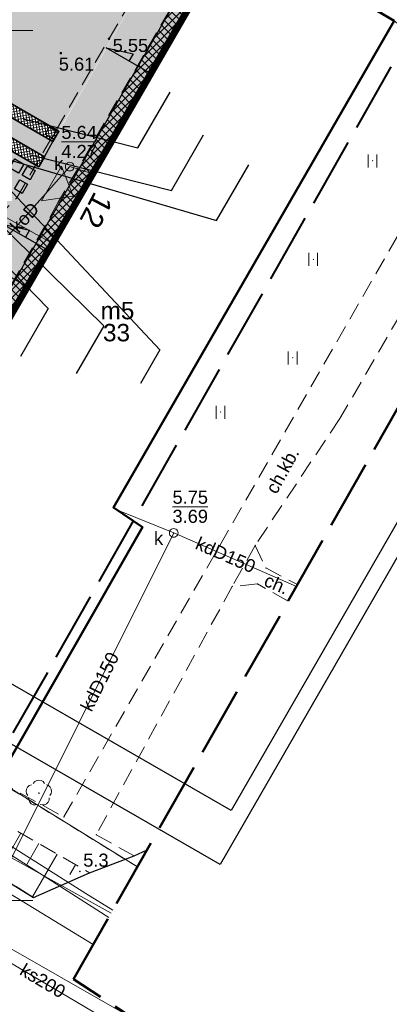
# Model space of a CAD drawing. Extents: x 5477758 to 5478338, y 5918296 to 5918505.
# Tile 67 of 135: x 5477952 to 5477973, y 5918394 to 5918451. Entities that reach past the tile are written whole.
import ezdxf
from ezdxf.enums import TextEntityAlignment as Align

# ---------------------------------------------------------------- set-up
doc = ezdxf.new("R2010")
doc.units = 0
doc.header["$PDSIZE"] = 0.75
for name, pattern in [('budynki akt$0$DASHED', [19.05, 12.7, -6.35]), ('PRZER1-1', [2, 1, -1]), ('PRZER2-1', [3, 2, -1]), ('PRZER3-1', [4, 3, -1]), ('PRZER4-1', [5, 4, -1])]:
    doc.linetypes.add(name, pattern=pattern)
doc.layers.get('0').update_dxf_attribs({"linetype": 'CONTINUOUS'})
for name, color, linetype in [('000_wejscia do budynków', 7, 'CONTINUOUS'), ('0_chodnik do naprawy', 7, 'CONTINUOUS'), ('0_NAWIERZCHNIA MINERALNA', 43, 'CONTINUOUS'), ('0_NAWIERZCHNIA UTWARDZONA_CHODNIK', 254, 'CONTINUOUS'), ('0_podziały zieleni średniowysokiej i nasadzeń niskich', 7, 'CONTINUOUS'), ('0_PROJEKTOWANE SPADKI TERENU', 7, 'CONTINUOUS'), ('0_PROJEKTOWANE ZABAWKI', 7, 'CONTINUOUS'), ('A_GRANICA OPRACOWANIA', 7, 'CONTINUOUS'), ('ZZ_PROJ-numeracja', 5, 'CONTINUOUS'), ('ZZ_ramka', 6, 'CONTINUOUS')]:
    doc.layers.add(name, color=color, linetype=linetype)
for name, color, linetype, lineweight in [('FrameItemsLayer$', 7, 'CONTINUOUS', 0), ('GESBZO', 7, 'CONTINUOUS', 50), ('GESBZO_O', 7, 'CONTINUOUS', 50), ('GESDZI', 7, 'CONTINUOUS', 18), ('GSLKRW', 7, 'CONTINUOUS', 25), ('GSPPRB', 7, 'CONTINUOUS', 20), ('GSPWPN', 7, 'CONTINUOUS', 13), ('GSPWPN_O', 7, 'CONTINUOUS', 13), ('GSSKOA', 7, 'PRZER3-1', 18), ('GSSKOD', 7, 'PRZER2-1', 18), ('GSSKOD_O', 7, 'PRZER2-1', 18), ('GSSUTR', 7, 'PRZER2-1', 18), ('GSSZSN', 7, 'PRZER2-1', 18), ('GUPIWZ', 7, 'CONTINUOUS', 18), ('GUPIWZ_O', 7, 'CONTINUOUS', 18), ('GUPPRZ', 7, 'CONTINUOUS', 18), ('GUPPRZ_O', 7, 'CONTINUOUS', 18), ('OT_Rzedna', 7, 'CONTINUOUS', 18), ('wysokosci', 7, 'CONTINUOUS', 18), ('zakres', 150, 'PRZER4-1', 50), ('ZZ_PROJ-obrys-rabaty', 61, 'CONTINUOUS', 35), ('ZZ_PROJ-szraf-rabaty', 61, 'CONTINUOUS', 13), ('ZZ_trawnik', 62, 'CONTINUOUS', 50)]:
    doc.layers.add(name, color=color, linetype=linetype, lineweight=lineweight)
for name, color, linetype, lineweight, true_color in [('GEPADR_O', 7, 'CONTINUOUS', 18, 0x800040), ('GESUZY', 7, 'PRZER1-1', 18, 0x008000), ('GSPRDL', 7, 'CONTINUOUS', 18, 0x008000), ('GULCPR', 7, 'CONTINUOUS', 18, 0xd200d2), ('GULEPR', 1, 'CONTINUOUS', 18, 0xff0000), ('GULKPR', 7, 'CONTINUOUS', 18, 0x803300), ('GULKPR_O', 7, 'CONTINUOUS', 18, 0x803300), ('GULWPR', 5, 'CONTINUOUS', 18, 0x0000ff), ('GUPKSD', 7, 'CONTINUOUS', 18, 0x803300)]:
    doc.layers.add(name, color=color, linetype=linetype, lineweight=lineweight, true_color=true_color)
doc.layers.add('kołnierz', color=11, linetype='CONTINUOUS', lineweight=70, plot=False)
doc.styles.add('GEO-INFO', font='arial.ttf')
pattern_1 = [(150.04685, (5477945.68312, 5918441.73395), (-0.2452913, -0.0659406), [0.047625, -0.3115852]), (105.0468, (5477945.68312, 5918441.73395), (-0.2452913, -0.0659406), [0.047625, -0.206375]), (195.0468, (5477945.68312, 5918441.73395), (0.0659406, -0.2452913), [0.047625, -0.206375])]
pattern_2 = [(10.04268, (5477912.81635, 5918360.15222), (-0.02768309, 0.15631766), []), (100.04268, (5477912.81635, 5918360.15222), (-0.15631766, -0.02768309), [])]

# ---------------------------------------------------------------- blocks, each defined once
blk = doc.blocks.new('POINT')
at = {"color": 0}
blk.add_point((0, 0), dxfattribs=at)
blk = doc.blocks.new('KOLO')
blk.add_hatch(color=0).paths.add_polyline_path([(-0.5, 0), (-0.482963, -0.12941), (-0.433013, -0.25), (-0.353553, -0.353553), (-0.25, -0.433013), (-0.12941, -0.482963), (0, -0.5), (0.12941, -0.482963), (0.25, -0.433013), (0.353553, -0.353553), (0.433013, -0.25), (0.482963, -0.12941), (0.5, 0), (0.482963, 0.12941), (0.433013, 0.25), (0.353553, 0.353553), (0.25, 0.433013), (0.12941, 0.482963), (0, 0.5), (-0.12941, 0.482963), (-0.25, 0.433013), (-0.353553, 0.353553), (-0.433013, 0.25), (-0.482963, 0.12941)])
blk = doc.blocks.new('OKRAG_PELNY')
at = {"color": 0}
blk.add_lwpolyline([(0, 0.5), (0.12941, 0.482963), (0.25, 0.433013), (0.353553, 0.353553), (0.433013, 0.25), (0.482963, 0.12941), (0.5, 0), (0.482963, -0.12941), (0.433013, -0.25), (0.353553, -0.353553), (0.25, -0.433013), (0.12941, -0.482963), (0, -0.5), (-0.12941, -0.482963), (-0.25, -0.433013), (-0.353553, -0.353553), (-0.433013, -0.25), (-0.482963, -0.12941), (-0.5, 0), (-0.482963, 0.12941), (-0.433013, 0.25), (-0.353553, 0.353553), (-0.25, 0.433013), (-0.12941, 0.482963)], close=True, dxfattribs=at)
blk = doc.blocks.new('SPTRW')
at = {"color": 0}
for points in [[(-0.51332, 0.7233), (-0.51332, -0.7767)], [(0.48668, -0.7767), (0.48668, 0.7233)]]:
    blk.add_lwpolyline(points, dxfattribs=at)
blk = doc.blocks.new('SPDLP')
blk.add_hatch(color=0).paths.add_polyline_path([(0, -0.09), (0.027812, -0.085595), (0.052901, -0.072812), (0.072812, -0.052901), (0.085595, -0.027812), (0.09, 0), (0.085595, 0.027812), (0.072812, 0.052901), (0.052901, 0.072812), (0.027812, 0.085595), (0, 0.09), (-0.027812, 0.085595), (-0.052901, 0.072812), (-0.072812, 0.052901), (-0.085595, 0.027812), (-0.09, 0), (-0.085595, -0.027812), (-0.072812, -0.052901), (-0.052901, -0.072812), (-0.027812, -0.085595)])
at = {"color": 0}
for points in [[(-0.648554, 1.126667), (-0.481106, 1.325358), (-0.255912, 1.454989), (0, 1.5), (0.255912, 1.454989), (0.481106, 1.325358), (0.648554, 1.126667)], [(-1.271938, -0.268652), (-1.40916, -0.048001), (-1.462858, 0.20623), (-1.426585, 0.463525), (-1.304695, 0.693003), (-1.11182, 0.867117), (-0.871109, 0.964971)], [(0.871109, 0.964971), (1.11182, 0.867117), (1.304695, 0.693003), (1.426585, 0.463525), (1.462858, 0.20623), (1.40916, -0.048001), (1.271938, -0.268652)], [(-0.137547, -1.292703), (-0.389802, -1.355024), (-0.648184, -1.327532), (-0.881678, -1.213525), (-1.062258, -1.026689), (-1.168249, -0.78945), (-1.186929, -0.530282)], [(1.186929, -0.530282), (1.168249, -0.78945), (1.062258, -1.026689), (0.881678, -1.213525), (0.648184, -1.327532), (0.389802, -1.355024), (0.137547, -1.292703)]]:
    blk.add_lwpolyline(points, dxfattribs=at)
blk = doc.blocks.new('OTRN')
at = {"linetype": 'Continuous', "lineweight": 13}
blk.add_hatch(color=0, dxfattribs=at).paths.add_polyline_path([(0, -0.09, 1), (0, 0.09, 1)])
at = {"color": 0, "linetype": 'Continuous', "lineweight": 13}
blk.add_circle((0, 0), 0.0906, dxfattribs=at)
blk = doc.blocks.new('zw$2EFF')
at = {"lineweight": 18}
blk.add_hatch(color=256, dxfattribs=at).paths.add_polyline_path([(-0.771, 0.963), (0, 0), (0.77, 0.963)])
blk.add_lwpolyline([(-0.771, 0.963), (0.77, 0.963), (0, 0), (-0.771, 0.963)], dxfattribs=at)

msp = doc.modelspace()

# ---------------------------------------------------------------- hatches: boundary and pattern name
at = {"lineweight": 0}
for points in [[(5477951.973, 5918442.327), (5477951.673, 5918441.807), (5477951.153, 5918442.106), (5477951.453, 5918442.626)], [(5477952.629, 5918441.949), (5477952.332, 5918441.427), (5477951.89, 5918441.682), (5477952.189, 5918442.202)], [(5477952.183, 5918441.166), (5477951.887, 5918440.645), (5477951.44, 5918440.902), (5477951.74, 5918441.422)]]:
    msp.add_hatch(color=254, dxfattribs=at).paths.add_polyline_path(points)
at = {"layer": '0_chodnik do naprawy'}
h = msp.add_hatch(dxfattribs=at)
h.set_pattern_fill('ANSI37', color=0, scale=0.1, style=0)
h.set_pattern_definition([(45, (0, 0), (-0.224506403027, 0.224506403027), []), (135, (0, 0), (-0.224506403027, -0.224506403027), [])])
h.paths.add_polyline_path([(5477964.141, 5918455.941), (5477963.369, 5918456.364), (5477946.91, 5918427.756), (5477947.596, 5918427.361)])
at = {"layer": '0_NAWIERZCHNIA MINERALNA', "transparency": 33554636}
msp.add_hatch(color=256, dxfattribs=at).paths.add_polyline_path([(5477948.482, 5918446.592), (5477947.983, 5918445.725), (5477953.164, 5918442.743), (5477953.651, 5918443.617)])
at = {"layer": '0_NAWIERZCHNIA UTWARDZONA_CHODNIK', "transparency": 33554636}
msp.add_hatch(color=256, dxfattribs=at).paths.add_polyline_path([(5477962.493, 5918459.043), (5477957.044, 5918449.527), (5477951.796, 5918440.362), (5477947.988, 5918433.712), (5477937.075, 5918428.498), (5477936.605, 5918428.29), (5477938.473, 5918427.16), (5477943.438, 5918429.127), (5477945.135, 5918429.94), (5477945.396, 5918429.792), (5477945.658, 5918429.644), (5477944.382, 5918427.315), (5477942.909, 5918424.629), (5477944.585, 5918423.669), (5477946.91, 5918427.756), (5477947.596, 5918427.361), (5477965.541, 5918458.35), (5477963.011, 5918459.841)])
at = {"layer": 'ZZ_PROJ-szraf-rabaty'}
h = msp.add_hatch(dxfattribs=at)
h.set_pattern_fill('ANSI37', color=256, scale=0.05)
h.set_pattern_definition(pattern_2)
h.paths.add_polyline_path([(5477948.829, 5918447.192), (5477948.483, 5918446.592), (5477953.651, 5918443.617), (5477953.995, 5918444.215)])
h = msp.add_hatch(dxfattribs=at)
h.set_pattern_fill('ANSI37', color=256, scale=0.05)
h.set_pattern_definition(pattern_2)
h.paths.add_polyline_path([(5477947.985, 5918445.724), (5477947.661, 5918445.165), (5477950.606, 5918443.46), (5477952.836, 5918442.175), (5477953.164, 5918442.743)])
at = {"layer": 'ZZ_trawnik', "lineweight": 13}
h = msp.add_hatch(dxfattribs=at)
h.set_pattern_fill('GRASS', color=256, scale=0.01)
h.set_pattern_definition(pattern_1)
h.paths.add_polyline_path([(5477948.868, 5918466.755), (5477946.344, 5918462.342), (5477945.485, 5918462.779), (5477936.617, 5918447.185), (5477937.405, 5918446.733), (5477932.118, 5918437.498), (5477935.28, 5918435.692), (5477933.434, 5918432.49), (5477930.289, 5918434.302), (5477930.139, 5918434.043), (5477929.148, 5918432.523), (5477936.576, 5918428.277), (5477938.872, 5918429.356), (5477935.253, 5918431.442), (5477937.095, 5918434.637), (5477942.918, 5918431.289), (5477947.979, 5918433.719), (5477952.836, 5918442.175), (5477950.606, 5918443.46), (5477947.91, 5918438.782), (5477943.014, 5918441.603), (5477943.735, 5918442.855), (5477940.154, 5918444.92), (5477943.293, 5918450.379), (5477943.299, 5918450.376), (5477942.959, 5918453.455), (5477950.186, 5918466.01)])
h.paths.add_polyline_path([(5477937.956, 5918446.84), (5477939.247, 5918446.078), (5477938.23, 5918444.356), (5477936.939, 5918445.118)], flags=16)
edge = h.paths.add_edge_path(flags=16)
edge.add_arc((5477940.345, 5918447.983), 0.5, 0, 360)
edge = h.paths.add_edge_path(flags=16)
edge.add_arc((5477942.758, 5918437.564), 0.5, 0, 360)
h = msp.add_hatch(dxfattribs=at)
h.set_pattern_fill('GRASS', color=256, scale=0.01)
h.set_pattern_definition(pattern_1)
h.paths.add_polyline_path([(5477956.368, 5918462.471), (5477947.851, 5918447.759), (5477948.829, 5918447.192), (5477953.977, 5918444.226), (5477962.493, 5918459.043)])

# ---------------------------------------------------------------- linework, layer by layer
for p, q in [((5477951.89, 5918441.682), (5477952.189, 5918442.202)), ((5477952.332, 5918441.427), (5477951.89, 5918441.682)), ((5477952.189, 5918442.202), (5477952.629, 5918441.949)), ((5477952.629, 5918441.949), (5477952.332, 5918441.427)), ((5477951.44, 5918440.902), (5477951.74, 5918441.422)), ((5477951.74, 5918441.422), (5477952.183, 5918441.166)), ((5477952.183, 5918441.166), (5477951.887, 5918440.645)), ((5477951.887, 5918440.645), (5477951.44, 5918440.902))]:
    msp.add_line(p, q)
at = {"color": 7, "linetype": 'Continuous', "lineweight": 13, "flags": 128}
for points in [[(5477947.5, 5918450), (5477952.5, 5918450)], [(5477947.5, 5918400), (5477952.5, 5918400)]]:
    msp.add_lwpolyline(points, dxfattribs=at)
msp.add_lwpolyline([(5477951.973, 5918442.327), (5477951.673, 5918441.807), (5477951.153, 5918442.106), (5477951.453, 5918442.626), (5477951.973, 5918442.327)])
at = {"layer": '0_chodnik do naprawy', "color": 0}
msp.add_lwpolyline([(5477964.141, 5918455.941), (5477963.369, 5918456.364), (5477946.91, 5918427.756), (5477947.596, 5918427.361), (5477964.141, 5918455.941)], dxfattribs=at)
at = {"layer": '0_podziały zieleni średniowysokiej i nasadzeń niskich'}
msp.add_lwpolyline([(5477948.482, 5918446.592), (5477947.983, 5918445.725), (5477953.164, 5918442.743), (5477953.651, 5918443.617), (5477948.482, 5918446.592)], dxfattribs=at)
at = {"layer": '0_PROJEKTOWANE SPADKI TERENU'}
for points in [[(5477959.336, 5918447.498), (5477956.701, 5918449.006), (5477958.256, 5918448.665), (5477958.019, 5918448.251)], [(5477953.387, 5918437.365), (5477950.753, 5918438.874), (5477952.308, 5918438.533), (5477952.071, 5918438.119)]]:
    msp.add_lwpolyline(points, dxfattribs=at)
at = {"layer": '0_PROJEKTOWANE ZABAWKI'}
msp.add_lwpolyline([(5477953.599, 5918443.816), (5477953.829, 5918444.215), (5477953.43, 5918444.444), (5477953.2, 5918444.046), (5477953.599, 5918443.816)], dxfattribs=at)
msp.add_lwpolyline([(5477953.599, 5918443.816), (5477953.829, 5918444.215), (5477953.43, 5918444.444), (5477953.2, 5918444.046), (5477953.599, 5918443.816)], dxfattribs=at)
at = {"layer": 'A_GRANICA OPRACOWANIA', "color": 1, "linetype": 'budynki akt$0$DASHED', "ltscale": 0.1, "const_width": 0.4}
msp.add_lwpolyline([(5477924.666, 5918437.385), (5477923.68, 5918435.693), (5477947.085, 5918422.232), (5477949.411, 5918426.304), (5477947.596, 5918427.361), (5477964.141, 5918455.941), (5477965.541, 5918458.35), (5477956.078, 5918463.925), (5477947.799, 5918468.803), (5477947.799, 5918468.803), (5477943.997, 5918471.043), (5477943.489, 5918470.182), (5477933.716, 5918453.151), (5477933.004, 5918451.909), (5477924.666, 5918437.385)], dxfattribs=at)
at = {"layer": 'FrameItemsLayer$', "color": 7, "linetype": 'Continuous', "lineweight": 18}
msp.add_lwpolyline([(5477947.5, 5918450), (5477952.5, 5918450)], dxfattribs=at)
at = {"layer": 'GESBZO', "color": 7, "linetype": 'Continuous', "lineweight": 50}
msp.add_lwpolyline([(5477947.596, 5918427.361), (5477964.141, 5918455.941), (5477973.257, 5918450.553), (5477957.124, 5918422.592), (5477958.789, 5918421.465), (5477950.46, 5918406.9), (5477941.35, 5918412.22), (5477949.411, 5918426.304)], close=True, dxfattribs=at)
at = {"layer": 'GESDZI', "color": 7, "linetype": 'Continuous', "lineweight": 18}
for points in [[(5477937.825, 5918494.464), (5477897.61, 5918435.89), (5477897.31, 5918433.06), (5477897.73, 5918431.34), (5477913.96, 5918422.85), (5477918.68, 5918425.35), (5477941.35, 5918412.22), (5477950.46, 5918406.9), (5477958.503, 5918401.94)], [(5477958.503, 5918401.94), (5477950.46, 5918406.9), (5477941.35, 5918412.22), (5477918.68, 5918425.35), (5477913.96, 5918422.85), (5477922.92, 5918418.17), (5477916.33, 5918408.95), (5477972.897, 5918373.915)]]:
    msp.add_lwpolyline(points, dxfattribs=at)
at = {"layer": 'GESUZY', "color": 96, "linetype": 'PRZER1-1', "lineweight": 18, "ltscale": 0.5, "true_color": 0x008000}
for points in [[(5477958.503, 5918401.94), (5477950.46, 5918406.9), (5477941.35, 5918412.22), (5477918.68, 5918425.35), (5477913.96, 5918422.85), (5477897.73, 5918431.34), (5477897.31, 5918433.06), (5477897.61, 5918435.89), (5477937.825, 5918494.464)], [(5477937.825, 5918494.464), (5477897.61, 5918435.89), (5477897.31, 5918433.06), (5477897.73, 5918431.34), (5477913.96, 5918422.85), (5477918.68, 5918425.35), (5477941.35, 5918412.22), (5477950.46, 5918406.9), (5477958.503, 5918401.94)]]:
    msp.add_lwpolyline(points, dxfattribs=at)
at = {"layer": 'GSLKRW', "color": 7, "linetype": 'Continuous', "lineweight": 25}
for points in [[(5477920.002, 5918420.365), (5477922.774, 5918418.644), (5477934.671, 5918411.296), (5477936.246, 5918410.3), (5477952.54, 5918400.183)], [(5477952.54, 5918400.183), (5477955.756, 5918401.59), (5477958.309, 5918402.569), (5477959.059, 5918402.92)]]:
    msp.add_lwpolyline(points, dxfattribs=at)
at = {"layer": 'GSPPRB', "color": 7, "linetype": 'Continuous', "lineweight": 20}
for p in [(5477955.94, 5918441.774), (5477953.623, 5918437.772), (5477952.118, 5918435.312), (5477957.124, 5918422.592), (5477958.789, 5918421.465), (5477965.273, 5918420.409), (5477965.888, 5918419.116), (5477963.954, 5918418.054), (5477965.404, 5918418.198), (5477954.279, 5918404.806), (5477956.135, 5918403.788), (5477958.309, 5918402.569), (5477955.756, 5918401.59), (5477952.54, 5918400.183)]:
    msp.add_point(p, dxfattribs=at)
at = {"layer": 'GSSKOA', "color": 7, "linetype": 'PRZER3-1', "lineweight": 18, "ltscale": 0.5}
msp.add_lwpolyline([(5477895.308, 5918432.497, 0.01241), (5477895.353, 5918432.004, 0.157577), (5477897.052, 5918428.743), (5477911.178, 5918420.326, 0.107372), (5477915.322, 5918419.772, 0.229991), (5477917.649, 5918421.865), (5477920.002, 5918420.365), (5477922.774, 5918418.644), (5477934.671, 5918411.296), (5477936.246, 5918410.3), (5477952.54, 5918400.183), (5477955.756, 5918401.59), (5477958.309, 5918402.569), (5477959.059, 5918402.92)], format="xyb", dxfattribs=at)
at = {"layer": 'GSSKOD', "color": 7, "linetype": 'PRZER2-1', "lineweight": 18, "ltscale": 0.5}
for points in [[(5477924.632, 5918422.726), (5477928.468, 5918424.674), (5477937.092, 5918428.506), (5477941.728, 5918430.721), (5477947.221, 5918436.084), (5477951.574, 5918440.386), (5477956.873, 5918449.535), (5477962.493, 5918459.043), (5477964.446, 5918462.055), (5477967.996, 5918468.433), (5477968.236, 5918468.933)], [(5477963.369, 5918456.364), (5477953.957, 5918440.129), (5477943.324, 5918421.46), (5477943.065, 5918421.081), (5477945.62, 5918419.676), (5477944.34, 5918417.44), (5477941.721, 5918418.806)], [(5477965.273, 5918420.409), (5477965.888, 5918419.116), (5477967.705, 5918418.159)], [(5477967.167, 5918417.211), (5477965.404, 5918418.198), (5477963.954, 5918418.054)], [(5477938.77, 5918413.769), (5477941.353, 5918412.218), (5477950.459, 5918406.901), (5477954.279, 5918404.806)], [(5477956.135, 5918403.788), (5477958.309, 5918402.569), (5477955.756, 5918401.59)]]:
    msp.add_lwpolyline(points, dxfattribs=at)
for points in [[(5477964.287, 5918457.946), (5477974.857, 5918451.467, -0.191303), (5477977.119, 5918444.664, -0.067534), (5477975.879, 5918437.577), (5477970.144, 5918427.702), (5477965.273, 5918420.409), (5477963.954, 5918418.054), (5477956.135, 5918403.788)], [(5477954.279, 5918404.806), (5477974.493, 5918439.999, 0.092657), (5477975.121, 5918446.676, 0.188707), (5477973.696, 5918450.211), (5477973.257, 5918450.553), (5477964.141, 5918455.941), (5477963.369, 5918456.364)]]:
    msp.add_lwpolyline(points, format="xyb", dxfattribs=at)
at = {"layer": 'GSSUTR', "color": 7, "linetype": 'PRZER2-1', "lineweight": 18, "ltscale": 0.5}
for points in [[(5477972.018, 5918442.535), (5477972.008, 5918442.515), (5477972.028, 5918442.515)], [(5477968.62, 5918436.872), (5477968.61, 5918436.852), (5477968.63, 5918436.852)], [(5477967.434, 5918431.21), (5477967.424, 5918431.19), (5477967.444, 5918431.19)], [(5477963.281, 5918428.082), (5477963.271, 5918428.062), (5477963.291, 5918428.062)]]:
    msp.add_lwpolyline(points, close=True, dxfattribs=at)
at = {"layer": 'GSSZSN', "color": 7, "linetype": 'PRZER2-1', "lineweight": 18, "ltscale": 0.5}
for points in [[(5477955.756, 5918401.59), (5477952.54, 5918400.183), (5477936.246, 5918410.3), (5477937.354, 5918412.245)], [(5477937.354, 5918412.245), (5477955.756, 5918401.59)]]:
    msp.add_lwpolyline(points, dxfattribs=at)
at = {"layer": 'GSSZSN', "color": 7, "linetype": 'Continuous', "lineweight": 18, "flags": 128}
for points in [[(5477951.797, 5918403.882), (5477950.418, 5918401.501)], [(5477952.846, 5918403.275), (5477952.147, 5918402.068)], [(5477953.894, 5918402.668), (5477952.478, 5918400.222)], [(5477954.943, 5918402.06), (5477954.622, 5918401.507)]]:
    msp.add_lwpolyline(points, dxfattribs=at)
at = {"layer": 'GULCPR', "color": 212, "linetype": 'Continuous', "lineweight": 18, "true_color": 0xd200d2}
msp.add_lwpolyline([(5477953.623, 5918437.772), (5477931.891, 5918449.971)], dxfattribs=at)
at = {"layer": 'GULEPR', "color": 1, "linetype": 'Continuous', "lineweight": 18, "true_color": 0xff0000}
for points in [[(5477956.997, 5918399.286), (5477946.078, 5918405.328), (5477936.07, 5918410.789), (5477942.415, 5918423.098), (5477922.29, 5918434.078), (5477912.965, 5918439.958), (5477903.098, 5918445.156)], [(5477956.855, 5918399.036), (5477949.833, 5918403.508), (5477944.777, 5918406.603), (5477944.059, 5918406.92), (5477942.974, 5918407.121), (5477940.705, 5918408.105), (5477938.886, 5918409.123), (5477933.346, 5918412.411), (5477923.958, 5918417.873), (5477918.134, 5918421.314), (5477906.504, 5918428.715), (5477897.757, 5918434.117), (5477896.584, 5918434.328), (5477896.452, 5918434.356)], [(5477957.09, 5918399.45), (5477955.548, 5918400.414), (5477947.165, 5918405.69), (5477945.326, 5918406.96), (5477944.742, 5918407.21), (5477944.409, 5918407.308), (5477943.687, 5918407.502), (5477942.91, 5918407.71), (5477940.285, 5918408.946), (5477937.356, 5918410.529), (5477930.158, 5918414.889), (5477924.924, 5918417.889), (5477918.703, 5918421.594), (5477904.953, 5918430.272), (5477898.015, 5918434.574), (5477896.72, 5918434.791)]]:
    msp.add_lwpolyline(points, dxfattribs=at)
at = {"layer": 'GULKPR', "color": 36, "linetype": 'Continuous', "lineweight": 18, "true_color": 0x803300}
for points in [[(5477954.616, 5918442.181), (5477949.403, 5918436.363)], [(5477955.94, 5918441.774), (5477954.616, 5918442.181)], [(5477957.324, 5918422.457), (5477960.59, 5918421.133)], [(5477960.59, 5918421.133), (5477949.647, 5918399.225)], [(5477967.646, 5918418.055), (5477960.59, 5918421.133)], [(5477961.729, 5918390.199), (5477934.013, 5918406.601)]]:
    msp.add_lwpolyline(points, dxfattribs=at)
at = {"layer": 'GULWPR', "color": 5, "linetype": 'Continuous', "lineweight": 18, "true_color": 0x0000ff}
for points in [[(5477935.954, 5918409.731), (5477951.031, 5918435.946), (5477952.118, 5918435.312)], [(5477955.968, 5918397.472), (5477946.993, 5918402.936), (5477941.139, 5918406.6), (5477936.272, 5918409.44), (5477935.954, 5918409.731), (5477922.073, 5918418.277), (5477917.15, 5918417.448), (5477915.953, 5918418.122), (5477894.353, 5918430.945)], [(5477894.488, 5918431.165), (5477897.208, 5918429.641), (5477922.238, 5918414.33), (5477935.328, 5918406.317), (5477940.653, 5918403.243), (5477944.829, 5918400.897), (5477958.681, 5918392.967)]]:
    msp.add_lwpolyline(points, dxfattribs=at)
at = {"layer": 'GUPPRZ_O', "color": 36, "linetype": 'Continuous', "lineweight": 9, "true_color": 0x803300, "flags": 128}
for points in [[(5477954.134, 5918443.602), (5477956.172, 5918443.602)], [(5477960.521, 5918422.632), (5477962.56, 5918422.632)]]:
    msp.add_lwpolyline(points, dxfattribs=at)
at = {"layer": 'kołnierz', "linetype": 'PRZER4-1', "lineweight": 50}
msp.add_lwpolyline([(5477977.309, 5918380.798), (5477954.837, 5918395.479), (5477993.178, 5918463.057), (5477934.574, 5918496.308), (5477890.354, 5918424.446), (5477901.969, 5918417.467), (5477859.483, 5918348.301), (5477882.168, 5918332.75), (5477926.647, 5918301.778)], close=True, dxfattribs=at)
at = {"layer": 'zakres', "linetype": 'PRZER4-1', "lineweight": 40}
msp.add_lwpolyline([(5477963.54, 5918377.848), (5477941.504, 5918392.244), (5477979.546, 5918459.295), (5477938.033, 5918482.848), (5477904.167, 5918427.813), (5477915.775, 5918420.837), (5477872.982, 5918351.171), (5477887.852, 5918340.978), (5477923.836, 5918315.921)], close=True, dxfattribs=at)
at = {"layer": 'ZZ_PROJ-numeracja', "flags": 128}
for points in [[(5477951.944, 5918444.931), (5477958.537, 5918443.252), (5477960.381, 5918446.452)], [(5477948.779, 5918443.397), (5477959.794, 5918431.646), (5477958.684, 5918429.72)], [(5477948.327, 5918441.124), (5477956.576, 5918433.038), (5477954.99, 5918430.285)], [(5477947.291, 5918440.275), (5477953.374, 5918434.02), (5477951.787, 5918431.267)]]:
    msp.add_lwpolyline(points, dxfattribs=at)
at = {"layer": 'ZZ_PROJ-numeracja', "elevation": 0.48, "flags": 128}
for points in [[(5477952.359, 5918442.85), (5477960.462, 5918440.815), (5477962.306, 5918444.015)], [(5477949.948, 5918442.907), (5477963.059, 5918439.088), (5477964.903, 5918442.288)]]:
    msp.add_lwpolyline(points, dxfattribs=at)
at = {"layer": 'ZZ_PROJ-obrys-rabaty'}
for points in [[(5477948.829, 5918447.192), (5477948.483, 5918446.592), (5477953.651, 5918443.617), (5477953.995, 5918444.215), (5477948.829, 5918447.192)], [(5477947.985, 5918445.724), (5477947.661, 5918445.165), (5477950.606, 5918443.46), (5477952.836, 5918442.175), (5477953.164, 5918442.743), (5477947.985, 5918445.724)]]:
    msp.add_lwpolyline(points, dxfattribs=at)
at = {"layer": 'ZZ_ramka'}
for points in [[(5477953.727, 5918504.52), (5478005.193, 5918474.862), (5477963.253, 5918402.082), (5477911.787, 5918431.74)], [(5477954.094, 5918503.154), (5478003.828, 5918474.495), (5477963.884, 5918405.18), (5477914.151, 5918433.84)]]:
    msp.add_lwpolyline(points, close=True, dxfattribs=at)

# ---------------------------------------------------------------- block references
at = {"layer": '000_wejscia do budynków', "lineweight": 0, "xscale": -1.5, "yscale": 1.5, "zscale": 1.5, "rotation": 59.93299828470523}
msp.add_blockref('zw$2EFF', (5477954.815, 5918440.482), dxfattribs=at)
at = {"layer": 'GSPRDL', "color": 96, "lineweight": 18, "true_color": 0x008000, "xscale": 0.5, "yscale": 0.5}
msp.add_blockref('SPDLP', (5477952.844, 5918406.176), dxfattribs=at)
at = {"layer": 'GSPWPN', "color": 7, "lineweight": 13, "xscale": 0.09, "yscale": 0.09}
msp.add_blockref('KOLO', (5477955.198, 5918401.676), dxfattribs=at)
at = {"layer": 'GSSUTR', "color": 7, "lineweight": 18, "xscale": 0.5, "yscale": 0.5}
for p in [(5477972.018, 5918442.525), (5477968.62, 5918436.862), (5477967.434, 5918431.2), (5477963.281, 5918428.072)]:
    msp.add_blockref('SPTRW', p, dxfattribs=at)
at = {"layer": 'GUPIWZ', "color": 7, "lineweight": 18, "xscale": 0.5, "yscale": 0.5}
for p in [(5477954.616, 5918442.181), (5477960.59, 5918421.133)]:
    msp.add_blockref('OKRAG_PELNY', p, dxfattribs=at)
at = {"layer": 'GUPKSD', "color": 36, "lineweight": 18, "true_color": 0x803300, "xscale": 0.5, "yscale": 0.5}
for name, p in [('OKRAG_PELNY', (5477954.616, 5918442.181)), ('POINT', (5477960.59, 5918421.133))]:
    msp.add_blockref(name, p, dxfattribs=at)
at = {"layer": 'GUPPRZ', "color": 36, "lineweight": 18, "true_color": 0x803300}
for p in [(5477954.616, 5918442.181), (5477960.59, 5918421.133)]:
    msp.add_blockref('POINT', p, dxfattribs=at)
at = {"layer": 'OT_Rzedna', "color": 7, "linetype": 'Continuous', "xscale": 0.5, "yscale": 0.5, "zscale": 0.5}
for p in [(5477956.873, 5918449.535), (5477954.103, 5918448.703)]:
    msp.add_blockref('OTRN', p, dxfattribs=at)

# ---------------------------------------------------------------- texts
at = {"layer": 'GEPADR_O', "color": 236, "linetype": 'Continuous', "lineweight": 0, "true_color": 0x800040, "style": 'GEO-INFO'}
msp.add_text('12', height=1.25, rotation=242.1027, dxfattribs=at).set_placement((5477957.156, 5918440.225), align=Align.TOP_LEFT)
at = {"layer": 'GESBZO_O', "color": 7, "linetype": 'Continuous', "lineweight": 0, "style": 'GEO-INFO'}
msp.add_text('m5', height=1, dxfattribs=at).set_placement((5477958.33, 5918433.408), align=Align.RIGHT)
at = {"layer": 'GESBZO_O', "color": 1, "linetype": 'Continuous', "lineweight": 0, "true_color": 0xff0000, "style": 'GEO-INFO'}
msp.add_text('33', height=1, dxfattribs=at).set_placement((5477957.304, 5918433.142), align=Align.TOP_CENTER)
at = {"layer": 'GSPWPN_O', "color": 7, "linetype": 'Continuous', "lineweight": 0, "style": 'GEO-INFO'}
msp.add_text('5.3', height=0.75, dxfattribs=at).set_placement((5477955.391, 5918401.95))
at = {"layer": 'GSSKOD_O', "color": 7, "linetype": 'Continuous', "lineweight": 0, "style": 'GEO-INFO'}
for s, rotation, p in [('ch.kb.', 61.2029, (5477966.827, 5918424.72)), ('ch.', 336.7039, (5477966.51, 5918418.205))]:
    msp.add_text(s, height=0.75, rotation=rotation, dxfattribs=at).set_placement(p, align=Align.MIDDLE)
at = {"layer": 'GULKPR_O', "color": 36, "linetype": 'Continuous', "lineweight": 0, "true_color": 0x803300, "style": 'GEO-INFO'}
for s, rotation, p in [('koD', 48.1396, (5477952.01, 5918439.272)), ('kdD150', 63.4569, (5477956.323, 5918412.591))]:
    msp.add_text(s, height=0.75, rotation=rotation, dxfattribs=at).set_placement(p, align=Align.MIDDLE)
for s, rotation, p in [('kdD150', 336.4372, (5477963.575, 5918419.867)), ('ks200', 329.3843, (5477953.066, 5918395.394))]:
    msp.add_text(s, height=0.75, rotation=rotation, dxfattribs=at).set_placement(p, align=Align.MIDDLE_CENTER)
at = {"layer": 'GUPIWZ_O', "color": 7, "linetype": 'Continuous', "lineweight": 0, "style": 'GEO-INFO'}
for p in [(5477954.245, 5918441.979), (5477959.979, 5918420.446)]:
    msp.add_text('k', height=0.75, dxfattribs=at).set_placement(p, align=Align.RIGHT)
at = {"layer": 'GUPPRZ_O', "color": 36, "linetype": 'Continuous', "lineweight": 0, "true_color": 0x803300, "style": 'GEO-INFO'}
for s, p in [('5.64', (5477954.134, 5918443.774)), ('4.27', (5477954.134, 5918442.679)), ('5.75', (5477960.521, 5918422.805)), ('3.69', (5477960.521, 5918421.71))]:
    msp.add_text(s, height=0.75, dxfattribs=at).set_placement(p)
at = {"layer": 'wysokosci', "color": 7, "style": 'GEO-INFO'}
for s, p in [('5.55', (5477957.084, 5918449.521)), ('5.61', (5477953.988, 5918448.445))]:
    msp.add_text(s, height=0.75, dxfattribs=at).set_placement(p, align=Align.TOP_LEFT)

doc.saveas('drawing.dxf')
